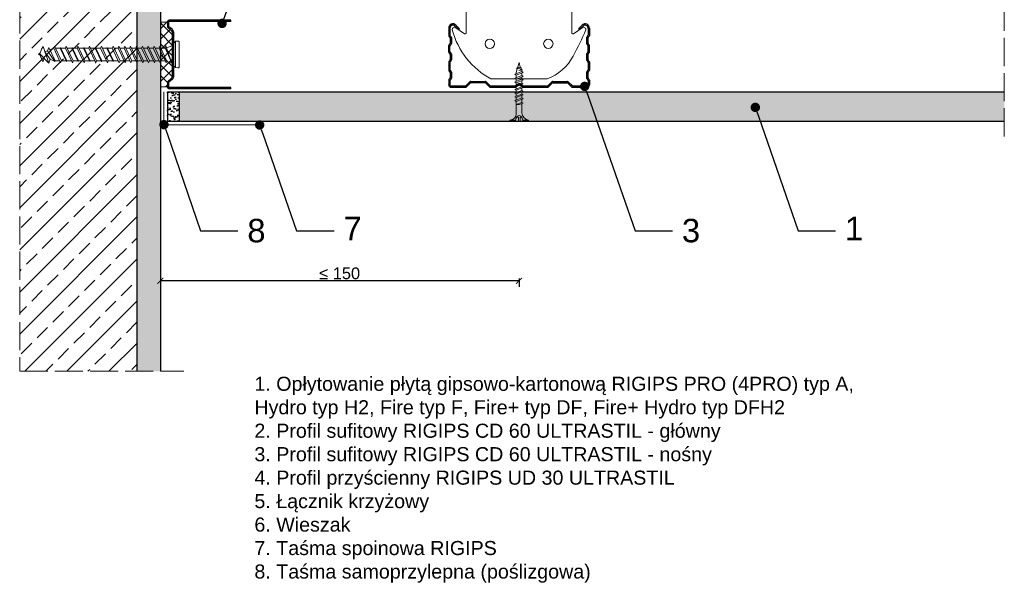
# Model space of a CAD drawing. Header units: millimetres. Extents: x 1525 to 1945, y 1189 to 1630.
# Tile 1 of 2: x 1525 to 1945, y 1189 to 1429. Entities that reach past the tile are written whole.
import ezdxf
from ezdxf import colors
from ezdxf.entities.mleader import LeaderData, LeaderLine
from ezdxf.math import Vec2, Vec3

# ---------------------------------------------------------------- set-up
doc = ezdxf.new("R2010")
doc.units = ezdxf.units.MM
doc.linetypes.add('ACAD_ISO02W100', pattern=[15, 12, -3])
for name, color, linetype, lineweight in [('_RIGIPS AKCESORIA', 7, 'Continuous', 18), ('_RIGIPS G-K', 7, 'Continuous', 25), ('KRESKOWANIE', 7, 'Continuous', 9), ('OPISY', 7, 'Continuous', 9), ('PRZERYWANA', 7, 'ACAD_ISO02W100', 9), ('WYMIARY', 7, 'Continuous', 25)]:
    doc.layers.add(name, color=color, linetype=linetype, lineweight=lineweight)
doc.styles.get("Standard").update_dxf_attribs({"font": 'arial.ttf'})
doc.dimstyles.new('ISO-25', dxfattribs={"dimtxt": 5, "dimasz": 2.5, "dimexe": 2.5, "dimexo": 0.625, "dimtad": 1, "dimtxsty": 'Standard', "dimblk": 'ARCHTICK', "dimcen": 2.5, "dimadec": 0, "dimazin": 0, "dimtfac": 1, "dimtmove": 0, "dimatfit": 3, "dimfxl": 1, "dimfxlon": 1, "dimarcsym": 0})

# ---------------------------------------------------------------- blocks, each defined once
blk = doc.blocks.new('TN 25')
at = {"layer": '_RIGIPS AKCESORIA'}
for p, q in [((0, -0.84), (0, 7.16)), ((0, 7.16), (0.46, 7.16)), ((0.46, 4.78), (0, 4.78)), ((0.46, 7.16), (0.46, 4.78)), ((1.77, 3.5), (1.77, 4.2)), ((3.02, 4.46), (8.47, 4.46)), ((7.12, 4.46), (7.12, 3.18)), ((8.03, 2.01), (7.12, 4.46)), ((8.47, 4.46), (8.79, 5)), ((9.61, 1.51), (8.47, 4.46)), ((8.79, 5), (9.93, 2.01)), ((9, 4.46), (10.1, 4.46)), ((10.1, 4.46), (10.41, 5)), ((11.23, 1.51), (10.1, 4.46)), ((10.41, 5), (11.56, 2.01)), ((10.62, 4.46), (11.67, 4.46)), ((11.67, 4.46), (11.99, 5)), ((12.81, 1.51), (11.67, 4.46)), ((11.99, 5), (13.14, 2.01)), ((12.2, 4.46), (13.21, 4.46)), ((13.21, 4.46), (13.52, 5)), ((14.34, 1.51), (13.21, 4.46)), ((13.52, 5), (14.67, 2.01)), ((13.73, 4.46), (14.8, 4.46)), ((14.8, 4.46), (15.12, 5)), ((15.94, 1.51), (14.8, 4.46)), ((15.12, 5), (16.26, 2.01)), ((15.33, 4.46), (16.42, 4.46)), ((16.42, 4.46), (16.73, 5)), ((17.55, 1.51), (16.42, 4.46)), ((16.73, 5), (17.88, 2.01)), ((16.94, 4.46), (17.99, 4.46)), ((17.99, 4.46), (18.31, 5)), ((19.13, 1.51), (17.99, 4.46)), ((18.31, 5), (19.45, 2.01)), ((18.52, 4.46), (19.68, 4.46)), ((19.68, 4.46), (20, 5)), ((20.82, 1.51), (19.68, 4.46)), ((20, 5), (21.14, 2.01)), ((20.21, 4.46), (20.7, 4.46)), ((20.7, 4.46), (22.28, 3.98)), ((22.28, 3.98), (22.56, 4.37)), ((22.56, 4.37), (23.03, 2.71)), ((0, 3.5), (1.77, 3.5)), ((0, 2.83), (1.77, 2.83)), ((0.46, 1.64), (0, 1.64)), ((0.46, -0.84), (0.46, 1.64)), ((1.77, 2.83), (1.77, 2.18)), ((7.49, 2.01), (3.55, 2.01)), ((7.12, 3.18), (7.65, 1.53)), ((7.65, 1.53), (8.03, 2.01)), ((9.41, 2.01), (8.03, 2.01)), ((9.93, 2.01), (9.61, 1.51)), ((11.04, 2.01), (9.93, 2.01)), ((11.56, 2.01), (11.23, 1.51)), ((12.61, 2.01), (11.56, 2.01)), ((13.14, 2.01), (12.81, 1.51)), ((14.15, 2.01), (13.14, 2.01)), ((14.67, 2.01), (14.34, 1.51)), ((15.74, 2.01), (14.67, 2.01)), ((16.26, 2.01), (15.94, 1.51)), ((17.36, 2.01), (16.26, 2.01)), ((17.88, 2.01), (17.55, 1.51)), ((18.93, 2.01), (17.88, 2.01)), ((19.45, 2.01), (19.13, 1.51)), ((19.45, 2.01), (20.62, 2.01)), ((21.14, 2.01), (20.82, 1.51)), ((21.14, 2.01), (21.81, 2.12)), ((21.85, 1.83), (21.67, 3.28)), ((21.67, 3.28), (22.14, 2.4)), ((22.14, 2.4), (21.85, 1.83)), ((22.7, 2.36), (22.14, 2.4)), ((22.7, 2.36), (22.28, 3.98)), ((23.03, 2.71), (22.7, 2.36)), ((22.71, 3.85), (25, 3.24)), ((25, 3.24), (23.03, 2.71)), ((0, -0.84), (0.46, -0.84))]:
    blk.add_line(p, q, dxfattribs=at)
for centre, major_axis, ratio, start_param, end_param in [((3.09, 7.67), (0.17, 3.2), 0.826134, 1.773653, 3.180586), ((-0.04, 0.9), (0, 3.93), 0.848176, -0.720942, -0.151112), ((3.37, -1.57), (0.28, 3.57), 0.832181, 0.035984, 1.430787), ((-2.73, 15.91), (0, 14.76), 0.848176, 3.399396, 3.475072), ((0.59, 4.62), (0, 2.81), 0.848176, 3.475072, 3.862535), ((1.66, 3.18), (0, 0.895), 0.848176, -1.552777, -0.720942), ((1.66, 3.18), (0, 0.895), 0.848176, 3.862535, 4.730408)]:
    blk.add_ellipse(centre, major_axis=major_axis, ratio=ratio, start_param=start_param, end_param=end_param, dxfattribs=at)
blk = doc.blocks.new('CD 60 ULTRASTIL')
h = blk.add_hatch()
h.set_pattern_fill('ANSI31', color=256, scale=0.3, style=0)
h.paths.add_polyline_path([(542.88, 684.5, -0.302776), (543.49, 684.5), (544.54, 683.79, 0.148069), (544.85, 683.7), (555.42, 683.7, 0.198912), (555.81, 683.86), (557.38, 685.44, -0.198912), (557.77, 685.6), (563.59, 685.6, -0.198912), (563.98, 685.44), (565.55, 683.86, 0.198912), (565.94, 683.7), (572.18, 683.7, 0.414214), (573.18, 684.7), (573.18, 686.74, 0.198912), (573.02, 687.12), (572.74, 687.4, -0.198912), (572.58, 687.79), (572.58, 689.87, -0.198912), (572.74, 690.26), (573.02, 690.54, 0.198912), (573.18, 690.93), (573.18, 694.47, 0.198912), (573.02, 694.86), (572.74, 695.14, -0.198912), (572.58, 695.53), (572.58, 697.61, -0.198912), (572.74, 698), (573.02, 698.28, 0.198912), (573.18, 698.67), (573.18, 701.47, 0.198912), (573.02, 701.86), (572.74, 702.14, -0.198912), (572.58, 702.53), (572.58, 704.61, -0.198912), (572.74, 705), (573.02, 705.28, 0.198912), (573.18, 705.67), (573.18, 708.9, 0.666128), (570.12, 710.18), (568.55, 708.63), (568.93, 708.24), (570.5, 709.79, -0.666128), (572.63, 708.9), (572.63, 705.9, -0.198912), (572.47, 705.51), (572.19, 705.23, 0.198912), (572.03, 704.84), (572.03, 702.3, 0.198912), (572.19, 701.91), (572.47, 701.63, -0.198912), (572.63, 701.25), (572.63, 698.9, -0.198912), (572.47, 698.51), (572.19, 698.23, 0.198912), (572.03, 697.84), (572.03, 695.3, 0.198912), (572.19, 694.91), (572.47, 694.63, -0.198912), (572.63, 694.25), (572.63, 691.16, -0.198912), (572.47, 690.77), (572.19, 690.49, 0.198912), (572.03, 690.1), (572.03, 687.56, 0.198912), (572.19, 687.17), (572.47, 686.9, -0.198912), (572.63, 686.51), (572.63, 684.7, -0.414214), (572.18, 684.25), (566.17, 684.25, -0.198912), (565.78, 684.41), (564.2, 685.99, 0.198912), (563.82, 686.15), (557.55, 686.15, 0.198912), (557.16, 685.99), (555.58, 684.41, -0.198912), (555.19, 684.25), (545.01, 684.25, -0.148069), (544.71, 684.34), (543.49, 685.16, 0.302776), (542.88, 685.16), (541.65, 684.34, -0.148069), (541.35, 684.25), (531.17, 684.25, -0.198912), (530.78, 684.41), (529.2, 685.99, 0.198912), (528.82, 686.15), (522.55, 686.15, 0.198912), (522.16, 685.99), (520.58, 684.41, -0.198912), (520.19, 684.25), (514.18, 684.25, -0.414214), (513.73, 684.7), (513.73, 686.51, -0.198912), (513.89, 686.9), (514.17, 687.17, 0.198912), (514.33, 687.56), (514.33, 690.1, 0.198912), (514.17, 690.49), (513.89, 690.77, -0.198912), (513.73, 691.16), (513.73, 694.25, -0.198912), (513.89, 694.63), (514.17, 694.91, 0.198912), (514.33, 695.3), (514.33, 697.84, 0.198912), (514.17, 698.23), (513.89, 698.51, -0.198912), (513.73, 698.9), (513.73, 701.25, -0.198912), (513.89, 701.63), (514.17, 701.91, 0.198912), (514.33, 702.3), (514.33, 704.84, 0.198912), (514.17, 705.23), (513.89, 705.51, -0.198912), (513.73, 705.9), (513.73, 708.9, -0.666128), (515.86, 709.79), (517.43, 708.24), (517.81, 708.63), (516.25, 710.18, 0.666128), (513.18, 708.9), (513.18, 705.67, 0.198912), (513.34, 705.28), (513.62, 705, -0.198912), (513.78, 704.61), (513.78, 702.53, -0.198912), (513.62, 702.14), (513.34, 701.86, 0.198912), (513.18, 701.47), (513.18, 698.67, 0.198912), (513.34, 698.28), (513.62, 698, -0.198912), (513.78, 697.61), (513.78, 695.53, -0.198912), (513.62, 695.14), (513.34, 694.86, 0.198912), (513.18, 694.47), (513.18, 690.93, 0.198912), (513.34, 690.54), (513.62, 690.26, -0.198912), (513.78, 689.87), (513.78, 687.79, -0.198912), (513.62, 687.4), (513.34, 687.12, 0.198912), (513.18, 686.74), (513.18, 684.7, 0.414214), (514.18, 683.7), (520.42, 683.7, 0.198912), (520.81, 683.86), (522.38, 685.44, -0.198912), (522.77, 685.6), (528.59, 685.6, -0.198912), (528.98, 685.44), (530.55, 683.86, 0.198912), (530.94, 683.7), (541.51, 683.7, 0.148069), (541.82, 683.79)])
for p, q in [((516.25, 710.18), (517.81, 708.63)), ((570.12, 710.18), (568.55, 708.63)), ((513.18, 708.9), (513.18, 705.67)), ((513.73, 708.9), (513.73, 705.9)), ((515.86, 709.79), (517.43, 708.24)), ((517.43, 708.24), (517.81, 708.63)), ((568.93, 708.24), (568.55, 708.63)), ((570.5, 709.79), (568.93, 708.24)), ((572.63, 708.9), (572.63, 705.9)), ((573.18, 708.9), (573.18, 705.67)), ((513.18, 698.67), (513.18, 701.47)), ((513.34, 705.28), (513.62, 705)), ((513.34, 701.86), (513.62, 702.14)), ((513.78, 704.61), (513.78, 702.53)), ((513.89, 705.51), (514.17, 705.23)), ((513.89, 701.63), (514.17, 701.91)), ((514.33, 704.84), (514.33, 702.3)), ((572.03, 704.84), (572.03, 702.3)), ((572.47, 705.51), (572.19, 705.23)), ((572.47, 701.63), (572.19, 701.91)), ((572.58, 704.61), (572.58, 702.53)), ((573.02, 705.28), (572.74, 705)), ((573.02, 701.86), (572.74, 702.14)), ((573.18, 698.67), (573.18, 701.47)), ((513.34, 698.28), (513.62, 698)), ((513.73, 698.9), (513.73, 701.25)), ((513.78, 697.61), (513.78, 695.53)), ((513.89, 698.51), (514.17, 698.23)), ((514.33, 697.84), (514.33, 695.3)), ((572.03, 697.84), (572.03, 695.3)), ((572.47, 698.51), (572.19, 698.23)), ((572.58, 697.61), (572.58, 695.53)), ((572.63, 698.9), (572.63, 701.25)), ((573.02, 698.28), (572.74, 698)), ((513.18, 694.47), (513.18, 690.93)), ((513.34, 694.86), (513.62, 695.14)), ((513.73, 694.25), (513.73, 691.16)), ((513.89, 694.63), (514.17, 694.91)), ((572.47, 694.63), (572.19, 694.91)), ((572.63, 694.25), (572.63, 691.16)), ((573.02, 694.86), (572.74, 695.14)), ((573.18, 694.47), (573.18, 690.93)), ((513.34, 690.54), (513.62, 690.26)), ((513.78, 689.87), (513.78, 687.79)), ((513.89, 690.77), (514.17, 690.49)), ((514.33, 690.1), (514.33, 687.56)), ((572.03, 690.1), (572.03, 687.56)), ((572.47, 690.77), (572.19, 690.49)), ((572.58, 689.87), (572.58, 687.79)), ((573.02, 690.54), (572.74, 690.26)), ((513.18, 686.74), (513.18, 684.7)), ((513.34, 687.12), (513.62, 687.4)), ((513.73, 686.51), (513.73, 684.7)), ((513.89, 686.9), (514.17, 687.17)), ((520.58, 684.41), (522.16, 685.99)), ((520.81, 683.86), (522.38, 685.44)), ((522.55, 686.15), (528.82, 686.15)), ((528.59, 685.6), (522.77, 685.6)), ((530.55, 683.86), (528.98, 685.44)), ((530.78, 684.41), (529.2, 685.99)), ((541.65, 684.34), (542.88, 685.16)), ((544.71, 684.34), (543.49, 685.16)), ((555.58, 684.41), (557.16, 685.99)), ((555.81, 683.86), (557.38, 685.44)), ((557.55, 686.15), (563.82, 686.15)), ((557.77, 685.6), (563.59, 685.6)), ((565.55, 683.86), (563.98, 685.44)), ((565.78, 684.41), (564.2, 685.99)), ((572.47, 686.9), (572.19, 687.17)), ((572.63, 686.51), (572.63, 684.7)), ((573.02, 687.12), (572.74, 687.4)), ((573.18, 686.74), (573.18, 684.7)), ((514.18, 684.25), (520.19, 684.25)), ((514.18, 683.7), (520.42, 683.7)), ((530.94, 683.7), (541.51, 683.7)), ((531.17, 684.25), (541.35, 684.25)), ((541.82, 683.79), (542.88, 684.5)), ((544.54, 683.79), (543.49, 684.5)), ((544.85, 683.7), (555.42, 683.7)), ((545.01, 684.25), (555.19, 684.25)), ((565.94, 683.7), (572.18, 683.7)), ((566.17, 684.25), (572.18, 684.25))]:
    blk.add_line(p, q)
for centre, radius, start, end in [((514.98, 708.9), 1.8, 45.3251, 180), ((514.98, 708.9), 1.25, 45.3251, 180), ((571.38, 708.9), 1.8, 360, 134.6749), ((571.38, 708.9), 1.25, 360, 134.6749), ((513.73, 705.67), 0.55, 180, 225), ((514.28, 705.9), 0.55, 180, 225), ((572.08, 705.9), 0.55, 315, 0), ((572.63, 705.67), 0.55, 315, 0), ((513.73, 701.47), 0.55, 135, 180), ((513.23, 704.61), 0.55, 0, 45), ((513.23, 702.53), 0.55, 315, 0), ((514.28, 701.25), 0.55, 135, 180), ((513.78, 704.84), 0.55, 0, 45), ((513.78, 702.3), 0.55, 315, 0), ((572.58, 704.84), 0.55, 135, 180), ((572.58, 702.3), 0.55, 180, 225), ((572.08, 701.25), 0.55, 0, 45), ((573.13, 704.61), 0.55, 135, 180), ((573.13, 702.53), 0.55, 180, 225), ((572.63, 701.47), 0.55, 0, 45), ((513.73, 698.67), 0.55, 180, 225), ((513.23, 697.61), 0.55, 360, 45), ((514.28, 698.9), 0.55, 180, 225), ((513.78, 697.84), 0.55, 0, 45), ((572.58, 697.84), 0.55, 135, 180), ((572.08, 698.9), 0.55, 315, 0), ((573.13, 697.61), 0.55, 135, 180), ((572.63, 698.67), 0.55, 315, 0), ((513.73, 694.47), 0.55, 135, 180), ((513.23, 695.53), 0.55, 315, 0), ((514.28, 694.25), 0.55, 135, 180), ((513.78, 695.3), 0.55, 315, 0), ((572.58, 695.3), 0.55, 180, 225), ((572.08, 694.25), 0.55, 0, 45), ((573.13, 695.53), 0.55, 180, 225), ((572.63, 694.47), 0.55, 0, 45), ((513.73, 690.93), 0.55, 180, 225), ((513.23, 689.87), 0.55, 0, 45), ((514.28, 691.16), 0.55, 180, 225), ((513.78, 690.1), 0.55, 360, 45), ((572.58, 690.1), 0.55, 135, 180), ((572.08, 691.16), 0.55, 315, 0), ((573.13, 689.87), 0.55, 135, 180), ((572.63, 690.93), 0.55, 315, 0), ((513.73, 686.74), 0.55, 135, 180), ((514.18, 684.7), 1, 180, 270), ((513.23, 687.79), 0.55, 315, 0), ((514.28, 686.51), 0.55, 135, 180), ((514.18, 684.7), 0.45, 180, 270), ((513.78, 687.56), 0.55, 315, 360), ((522.55, 685.6), 0.55, 90, 135), ((522.77, 685.05), 0.55, 90, 135), ((528.59, 685.05), 0.55, 45, 90), ((528.82, 685.6), 0.55, 45, 90), ((543.18, 684.7), 0.55, 56.3099, 123.6901), ((557.55, 685.6), 0.55, 90, 135), ((557.77, 685.05), 0.55, 90, 135), ((563.59, 685.05), 0.55, 45, 90), ((563.82, 685.6), 0.55, 45, 90), ((572.58, 687.56), 0.55, 180, 225), ((572.18, 684.7), 1, 270, 0), ((572.18, 684.7), 1, 270, 360), ((572.18, 684.7), 0.45, 270, 360), ((572.08, 686.51), 0.55, 360, 45), ((573.13, 687.79), 0.55, 180, 225), ((572.63, 686.74), 0.55, 360, 45), ((520.19, 684.8), 0.55, 270, 315), ((520.42, 684.25), 0.55, 270, 315), ((530.94, 684.25), 0.55, 225, 270), ((531.17, 684.8), 0.55, 225, 270), ((541.35, 684.8), 0.55, 270, 303.6901), ((541.51, 684.25), 0.55, 270, 303.6901), ((543.18, 684.04), 0.55, 56.3099, 123.6901), ((544.85, 684.25), 0.55, 236.3099, 270), ((545.01, 684.8), 0.55, 236.3099, 270), ((555.19, 684.8), 0.55, 270, 315), ((555.42, 684.25), 0.55, 270, 315), ((565.94, 684.25), 0.55, 225, 270), ((566.17, 684.8), 0.55, 225, 270)]:
    blk.add_arc(centre, radius, start, end)
blk = doc.blocks.new('Lacznik krzyzowy (widok2)')
at = {"layer": '_RIGIPS AKCESORIA'}
for p, q in [((94.8, 91.5, 218.36), (94.8, 90.5, 218.36)), ((94.8, 91.5, 218.36), (154.8, 91.5, 218.36)), ((94.8, 90.5, 218.36), (102.3, 90.5, 218.36)), ((102.3, 56.15, 218.36), (102.3, 91.5, 218.36)), ((119.8, 91.5, 218.36), (119.8, 87.5, 218.36)), ((130.8, 91.5, 218.36), (119.8, 91.5, 218.36)), ((121.8, 87.5, 218.36), (121.8, 90.5, 218.36)), ((121.8, 90.5, 218.36), (128.85, 90.5, 218.36)), ((128.85, 90.5, 218.36), (128.85, 87.5, 218.36)), ((130.85, 91.5, 218.36), (130.85, 87.5, 218.36)), ((147.3, 91.5, 218.36), (147.3, 56.15, 218.36)), ((154.8, 90.5, 218.36), (147.3, 90.5, 218.36)), ((154.8, 91.5, 218.36), (154.8, 90.5, 218.36)), ((119.8, 87.5, 218.36), (121.8, 87.5, 218.36)), ((128.85, 87.5, 218.36), (130.85, 87.5, 218.36)), ((97.87, 58.35, 218.36), (101.51, 55.74, 218.36)), ((148.09, 55.74, 218.36), (151.73, 58.35, 218.36)), ((136.8, 36.5, 218.36), (112.81, 36.5, 218.36))]:
    blk.add_line(p, q, dxfattribs=at)
for centre, radius in [((107.8, 77.5, 218.36), 2), ((141.8, 77.5, 218.36), 2.24), ((112.3, 51.5, 218.36), 2), ((137.3, 51.5, 218.36), 2)]:
    blk.add_circle(centre, radius, dxfattribs=at)
for centre, radius, start, end in [((97.29, 57.53, 218.36), 1, 122.1388, 189.8152), ((129.23, 66.45, 218.36), 34.16, 195.4351, 241.2658), ((97.29, 57.53, 218.36), 1, 54.4623, 122.1388), ((101.8, 56.15, 218.36), 0.5, 234.4623, 0), ((147.8, 56.15, 218.36), 0.5, 180, 305.5377), ((20.47, 114.78, 218.36), 144.71, 331.7398, 336.6225), ((152.32, 57.53, 218.36), 1, 350.1848, 125.5377), ((129.12, 56.49, 218.36), 21.41, 291.013, 331.4749)]:
    blk.add_arc(centre, radius, start, end, dxfattribs=at)
blk = doc.blocks.new('UD 30 ULTRASTIL')
h = blk.add_hatch()
h.set_pattern_fill('ANSI31', color=256, scale=0.3, style=0)
h.paths.add_polyline_path([(684.71, 712.9), (658.51, 712.9, 0.414214), (657.71, 712.1), (657.71, 710.25, 0.236068), (658.03, 709.61), (659.39, 708.59, -0.236068), (659.71, 707.95), (659.71, 688.65, -0.236068), (659.39, 688.01), (658.03, 686.99, 0.236068), (657.71, 686.35), (657.71, 684.5, 0.414214), (658.51, 683.7), (684.71, 683.7), (684.71, 684.25), (658.51, 684.25, -0.414214), (658.26, 684.5), (658.26, 686.35, -0.236068), (658.36, 686.55), (659.72, 687.57, 0.236068), (660.26, 688.65), (660.26, 707.95, 0.236068), (659.72, 709.03), (658.36, 710.05, -0.236068), (658.26, 710.25), (658.26, 712.1, -0.414214), (658.51, 712.35), (684.71, 712.35)])
for p, q in [((657.71, 712.1), (657.71, 710.25)), ((658.26, 712.1), (658.26, 710.25)), ((659.72, 709.03), (658.36, 710.05)), ((684.71, 712.9), (658.51, 712.9)), ((684.71, 712.35), (658.51, 712.35)), ((684.71, 712.35), (684.71, 712.9)), ((659.39, 708.59), (658.03, 709.61)), ((659.71, 707.95), (659.71, 688.65)), ((660.26, 707.95), (660.26, 688.65)), ((657.71, 686.35), (657.71, 684.5)), ((659.39, 688.01), (658.03, 686.99)), ((658.26, 686.35), (658.26, 684.5)), ((659.72, 687.57), (658.36, 686.55)), ((684.71, 684.25), (658.51, 684.25)), ((684.71, 683.7), (658.51, 683.7)), ((684.71, 683.7), (684.71, 684.25))]:
    blk.add_line(p, q)
for centre, radius, start, end in [((658.51, 712.1), 0.8, 90, 180), ((658.51, 710.25), 0.8, 180, 233.1301), ((658.51, 712.1), 0.25, 90, 180), ((658.51, 710.25), 0.25, 180, 233.1301), ((658.91, 707.95), 0.8, 0, 53.1301), ((658.91, 707.95), 1.35, 0, 53.1301), ((658.51, 686.35), 0.8, 126.8699, 180), ((658.51, 686.35), 0.25, 126.8699, 180), ((658.91, 688.65), 0.8, 306.8699, 0), ((658.91, 688.65), 1.35, 306.8699, 0), ((658.51, 684.5), 0.8, 180, 270), ((658.51, 684.5), 0.25, 180, 270)]:
    blk.add_arc(centre, radius, start, end)
blk = doc.blocks.new('kolek beton 65')
at = {"layer": '_RIGIPS AKCESORIA'}
for p, q in [((-68.91, -931.37), (-69.76, -932.23)), ((-69.76, -932.23), (-69.76, -941.73)), ((-67.81, -931.28), (-68.91, -931.37)), ((-68.91, -942.59), (-68.91, -931.37)), ((-67.26, -942.18), (-67.26, -931.78)), ((-126.91, -936.37), (-127.26, -936.98)), ((-127.02, -936.57), (-125.7, -939.37)), ((-125.41, -940.08), (-126.91, -936.37)), ((-125.96, -934.72), (-126.69, -936.74)), ((-125.3, -933.58), (-125.96, -934.72)), ((-122.91, -940.73), (-125.3, -933.58)), ((-123.47, -935.41), (-124.54, -935.85)), ((-122.3, -939.04), (-124.54, -935.85)), ((-122.93, -933.94), (-123.47, -935.41)), ((-123.47, -935.41), (-120.37, -939.96)), ((-120.25, -939.63), (-122.93, -933.94)), ((-120.86, -934.33), (-122.44, -934.98)), ((-120.81, -934.33), (-120.86, -934.33)), ((-120.48, -933.42), (-120.81, -934.33)), ((-117.85, -940.54), (-120.81, -934.33)), ((-117.51, -939.63), (-120.48, -933.42)), ((-118.08, -934.33), (-120.05, -934.33)), ((-117.93, -933.94), (-118.08, -934.33)), ((-118.08, -934.33), (-115.39, -940.02)), ((-115.25, -939.63), (-117.93, -933.94)), ((-115.81, -934.33), (-117.73, -934.33)), ((-115.48, -933.42), (-115.81, -934.33)), ((-112.85, -940.54), (-115.81, -934.33)), ((-112.51, -939.63), (-115.48, -933.42)), ((-113.08, -934.33), (-115.05, -934.33)), ((-112.93, -933.94), (-113.08, -934.33)), ((-113.08, -934.33), (-110.39, -940.02)), ((-110.25, -939.63), (-112.93, -933.94)), ((-110.81, -934.33), (-112.73, -934.33)), ((-110.48, -933.42), (-110.81, -934.33)), ((-110.48, -933.42), (-110.81, -934.33)), ((-108.28, -939.63), (-110.81, -934.33)), ((-107.85, -940.54), (-110.81, -934.33)), ((-107.51, -939.63), (-110.48, -933.42)), ((-108.08, -934.33), (-110.05, -934.33)), ((-107.51, -939.63), (-110.05, -934.33)), ((-107.93, -933.94), (-108.08, -934.33)), ((-108.08, -934.33), (-105.39, -940.02)), ((-105.25, -939.63), (-107.93, -933.94)), ((-105.81, -934.33), (-107.73, -934.33)), ((-105.48, -933.42), (-105.81, -934.33)), ((-102.85, -940.54), (-105.81, -934.33)), ((-102.51, -939.63), (-105.48, -933.42)), ((-103.08, -934.33), (-105.05, -934.33)), ((-102.93, -933.94), (-103.08, -934.33)), ((-103.08, -934.33), (-100.39, -940.02)), ((-100.25, -939.63), (-102.93, -933.94)), ((-100.81, -934.33), (-102.73, -934.33)), ((-100.48, -933.42), (-100.81, -934.33)), ((-97.85, -940.54), (-100.81, -934.33)), ((-97.51, -939.63), (-100.48, -933.42)), ((-98.08, -934.33), (-100.05, -934.33)), ((-97.93, -933.94), (-98.08, -934.33)), ((-98.08, -934.33), (-95.39, -940.02)), ((-95.25, -939.63), (-97.93, -933.94)), ((-95.81, -934.33), (-97.73, -934.33)), ((-95.48, -933.42), (-95.81, -934.33)), ((-92.85, -940.54), (-95.81, -934.33)), ((-92.51, -939.63), (-95.48, -933.42)), ((-93.31, -934.33), (-95.05, -934.33)), ((-92.98, -933.42), (-93.31, -934.33)), ((-90.35, -940.54), (-93.31, -934.33)), ((-90.01, -939.63), (-92.98, -933.42)), ((-90.81, -934.33), (-92.55, -934.33)), ((-90.48, -933.42), (-90.81, -934.33)), ((-87.85, -940.54), (-90.81, -934.33)), ((-87.51, -939.63), (-90.48, -933.42)), ((-88.31, -934.33), (-90.05, -934.33)), ((-87.98, -933.42), (-88.31, -934.33)), ((-85.35, -940.54), (-88.31, -934.33)), ((-85.01, -939.63), (-87.98, -933.42)), ((-85.81, -934.33), (-87.55, -934.33)), ((-85.48, -933.42), (-85.81, -934.33)), ((-82.85, -940.54), (-85.81, -934.33)), ((-82.51, -939.63), (-85.48, -933.42)), ((-83.31, -934.33), (-85.05, -934.33)), ((-82.98, -933.42), (-83.31, -934.33)), ((-80.35, -940.54), (-83.31, -934.33)), ((-80.01, -939.63), (-82.98, -933.42)), ((-80.81, -934.33), (-82.55, -934.33)), ((-80.48, -933.42), (-80.81, -934.33)), ((-77.85, -940.54), (-80.81, -934.33)), ((-77.51, -939.63), (-80.48, -933.42)), ((-80.05, -934.33), (-78.31, -934.33)), ((-77.98, -933.42), (-78.31, -934.33)), ((-75.35, -940.54), (-78.31, -934.33)), ((-75.01, -939.63), (-77.98, -933.42)), ((-75.81, -934.33), (-77.55, -934.33)), ((-75.47, -933.37), (-75.81, -934.33)), ((-72.85, -940.54), (-75.81, -934.33)), ((-75.47, -933.37), (-72.61, -939.89)), ((-72.91, -933.23), (-73.27, -934.2)), ((-73.27, -934.2), (-70.43, -940.67)), ((-70.43, -940.67), (-72.91, -933.23)), ((-126.9, -936.83), (-127.26, -936.98)), ((-126.72, -937.2), (-127.26, -936.98)), ((-126.69, -936.74), (-126.75, -936.77)), ((-126.69, -936.74), (-122.91, -940.73)), ((-124.89, -938.64), (-125.41, -940.08)), ((-122.3, -939.04), (-122.91, -940.73)), ((-120.86, -939.63), (-122.3, -939.04)), ((-120.6, -939.63), (-120.86, -939.63)), ((-120.25, -939.63), (-120.37, -939.96)), ((-118.28, -939.63), (-120.25, -939.63)), ((-117.51, -939.63), (-117.85, -940.54)), ((-115.58, -939.63), (-117.51, -939.63)), ((-115.25, -939.63), (-115.39, -940.02)), ((-113.28, -939.63), (-115.25, -939.63)), ((-112.51, -939.63), (-112.85, -940.54)), ((-110.6, -939.63), (-112.51, -939.63)), ((-110.25, -939.63), (-110.39, -940.02)), ((-108.28, -939.63), (-110.25, -939.63)), ((-107.51, -939.63), (-107.85, -940.54)), ((-107.51, -939.63), (-107.85, -940.54)), ((-105.6, -939.63), (-107.51, -939.63)), ((-105.25, -939.63), (-105.39, -940.02)), ((-103.28, -939.63), (-105.25, -939.63)), ((-102.51, -939.63), (-102.91, -940.73)), ((-100.6, -939.63), (-102.51, -939.63)), ((-100.25, -939.63), (-100.41, -940.08)), ((-98.28, -939.63), (-100.25, -939.63)), ((-97.51, -939.63), (-97.85, -940.54)), ((-95.6, -939.63), (-97.51, -939.63)), ((-95.25, -939.63), (-95.39, -940.02)), ((-93.28, -939.63), (-95.25, -939.63)), ((-92.51, -939.63), (-92.85, -940.54)), ((-90.78, -939.63), (-92.51, -939.63)), ((-90.01, -939.63), (-90.35, -940.54)), ((-88.28, -939.63), (-90.01, -939.63)), ((-87.51, -939.63), (-87.85, -940.54)), ((-85.78, -939.63), (-87.51, -939.63)), ((-85.01, -939.63), (-85.35, -940.54)), ((-83.28, -939.63), (-85.01, -939.63)), ((-82.51, -939.63), (-82.85, -940.54)), ((-80.78, -939.63), (-82.51, -939.63)), ((-80.01, -939.63), (-80.35, -940.54)), ((-78.28, -939.63), (-80.01, -939.63)), ((-77.51, -939.63), (-77.85, -940.54)), ((-77.51, -939.63), (-75.78, -939.63)), ((-75.01, -939.63), (-75.35, -940.54)), ((-72.61, -939.89), (-72.85, -940.54)), ((-68.91, -942.59), (-69.76, -941.73)), ((-67.81, -942.68), (-68.91, -942.59))]:
    blk.add_line(p, q, dxfattribs=at)
for centre, radius, start, end in [((-70.76, -932.33), 1, 297.387, 0.1192), ((-67.76, -931.78), 0.5, 0, 95), ((-74.88, -924.33), 10, 269.0428, 279.2887), ((-74.88, -924.33), 10, 282.9916, 297.2521), ((-74.88, -949.63), 10, 80.5289, 90.7633), ((-74.88, -949.63), 10, 62.7479, 76.8682), ((-70.76, -941.63), 1, 359.8807, 62.6128), ((-67.76, -942.18), 0.5, 265, 360)]:
    blk.add_arc(centre, radius, start, end, dxfattribs=at)
blk = doc.blocks.new('_Dot')
at = {"color": 0, "linetype": 'ByBlock', "lineweight": -2}
blk.add_line((-0.5, 0), (-1, 0), dxfattribs=at)
at = {"color": 0, "linetype": 'ByBlock', "const_width": 0.5}
blk.add_lwpolyline([(-0.25, 0, 1), (0.25, 0, 1)], format="xyb", close=True, dxfattribs=at)
blk = doc.blocks.new('_ArchTick')
at = {"color": 0, "linetype": 'ByBlock', "const_width": 0.15}
blk.add_lwpolyline([(-0.5, -0.5), (0.5, 0.5)], dxfattribs=at)
blk = doc.blocks.new('*D24')
at = {"layer": 'Defpoints', "color": 0, "transparency": 16777216}
for p in [(1585.2, 1400.2), (1738.2, 1401.05), (1585.2, 1317.5)]:
    blk.add_point(p, dxfattribs=at)
at = {"layer": 'WYMIARY', "color": 0, "lineweight": -2, "transparency": 16777216}
for p, q in [((1585.2, 1318.5), (1585.2, 1315)), ((1738.2, 1317.5), (1585.2, 1317.5)), ((1738.2, 1318.5), (1738.2, 1315))]:
    blk.add_line(p, q, dxfattribs=at)
at = {"layer": 'WYMIARY', "color": 0, "lineweight": -2, "transparency": 16777216, "xscale": 2.5, "yscale": 2.5, "zscale": 2.5, "rotation": 180}
blk.add_blockref('_ArchTick', (1585.2, 1317.5), dxfattribs=at)
at = {"layer": 'WYMIARY', "color": 0, "lineweight": -2, "transparency": 16777216, "xscale": 2.5, "yscale": 2.5, "zscale": 2.5}
blk.add_blockref('_ArchTick', (1738.2, 1317.5), dxfattribs=at)
at = {"layer": 'WYMIARY', "color": 0, "transparency": 16777216, "insert": (1661.7, 1320.68), "char_height": 5, "attachment_point": 5}
blk.add_mtext('≤ 150', dxfattribs=at)

msp = doc.modelspace()

# ---------------------------------------------------------------- hatches: boundary and pattern name
at = {"layer": '_RIGIPS AKCESORIA'}
h = msp.add_hatch(dxfattribs=at)
h.set_pattern_fill('ANSI37', color=256, style=0)
h.set_pattern_definition([(45, (-470, -28.55), (-2.245064, 2.245064), []), (135, (-470, -28.55), (-2.245064, -2.245064), [])])
h.paths.add_polyline_path([(1590.203, 1423.651, 0.236068), (1589.883, 1424.291), (1588.523, 1425.311, -0.236068), (1588.203, 1425.951), (1588.203, 1427.801), (1585.203, 1427.801), (1585.203, 1400.201), (1588.203, 1400.201), (1588.203, 1402.051, -0.236068), (1588.523, 1402.691), (1589.883, 1403.711, 0.236068), (1590.203, 1404.351)])
at = {"layer": '_RIGIPS G-K'}
h = msp.add_hatch(dxfattribs=at)
h.set_pattern_fill('AR-SAND', color=256, scale=0.05, style=0)
h.set_pattern_definition([(322.5, (-426.3334, 2488.4351), (-0.0800016, -2.4470662), [0, -1.9304, 0, -2.159, 0, -2.06375]), (352.5, (-426.3334, 2488.435), (2.2476164, -3.5841255), [0, -1.0414, 0, -1.7399, 0, -0.66675]), (32.5, (-427.8955, 2488.4351), (3.9549619, -0.007186), [0, -0.635, 0, -2.286, 0, -2.9845]), (42.5, (-427.8955, 2488.435), (3.8177823, -1.1146466), [0, -0.3175, 0, -1.4986, 0, -1.7145])])
h.paths.add_polyline_path([(1588.203, 1385.551), (1593.203, 1385.551), (1593.203, 1398.051), (1588.203, 1398.051)])
h = msp.add_hatch(dxfattribs=at)
h.set_pattern_fill('DOTS', color=256, scale=2, angle=225, style=0)
h.set_pattern_definition([(225, (3, -0.9), (1.122532, -3.367596), [0, -3.175])])
h.paths.add_polyline_path([(1945.203, 1385.551), (1945.203, 1398.051), (1593.203, 1398.051), (1593.203, 1385.551)])
at = {"layer": 'KRESKOWANIE'}
h = msp.add_hatch(dxfattribs=at)
h.set_pattern_fill('ANSI33', color=256, scale=2, angle=180, style=0)
h.set_pattern_definition([(225, (-470, 5e-13), (8.980256, -8.980256), []), (225, (-478.98, 5e-13), (8.980256, -8.980256), [6.35, -3.175])])
h.paths.add_polyline_path([(1575.203, 1629.951), (1525.203, 1629.951), (1525.203, 1278.951), (1575.203, 1278.951)])
h = msp.add_hatch(dxfattribs=at)
h.set_pattern_fill('AR-SAND', color=256, scale=0.1, style=0)
h.set_pattern_definition([(37.5, (-470, 5e-13), (-0.160003, 4.8941324), [0, -3.8608, 0, -4.318, 0, -4.1275]), (7.5, (-470, 5e-13), (4.495233, 7.168251), [0, -2.0828, 0, -3.4798, 0, -1.3335]), (327.5, (-473.124, 5e-13), (7.909924, 0.014372), [0, -1.27, 0, -4.572, 0, -5.969]), (317.5, (-473.124, 5e-13), (7.635565, 2.229293), [0, -0.635, 0, -2.9972, 0, -3.429])])
h.paths.add_polyline_path([(1585.203, 1629.951), (1575.203, 1629.951), (1575.203, 1278.951), (1585.203, 1278.951)])

# ---------------------------------------------------------------- linework, layer by layer
for p, q in [((1575.203, 1629.951), (1575.203, 1278.951)), ((1585.203, 1629.951), (1585.203, 1278.951))]:
    msp.add_line(p, q)
at = {"layer": '_RIGIPS AKCESORIA'}
for p, q in [((1588.203, 1427.801), (1585.203, 1427.801)), ((1588.203, 1400.201), (1585.203, 1400.201)), ((1586.703, 1398.051), (1586.703, 1383.051)), ((1588.203, 1384.051), (1628.203, 1384.051))]:
    msp.add_line(p, q, dxfattribs=at)
at = {"layer": '_RIGIPS G-K'}
for p, q in [((1588.203, 1398.051), (1945.203, 1398.051)), ((1588.203, 1398.051), (1588.203, 1385.551)), ((1593.203, 1398.051), (1593.203, 1385.551)), ((1588.203, 1385.551), (1945.203, 1385.551))]:
    msp.add_line(p, q, dxfattribs=at)
at = {"layer": 'PRZERYWANA'}
for p, q in [((1525.203, 1629.951), (1525.203, 1278.951)), ((1945.203, 1466.051), (1945.203, 1376.451)), ((1525.203, 1278.951), (1595.203, 1278.951))]:
    msp.add_line(p, q, dxfattribs=at)

# ---------------------------------------------------------------- block references
for name, p in [('Lacznik krzyzowy (widok2)', (1613.402, 1367.082, -218.356)), ('UD 30 ULTRASTIL', (930.489, 715.7)), ('CD 60 ULTRASTIL', (1195.023, 716.35))]:
    msp.add_blockref(name, p)
at = {"layer": '_RIGIPS AKCESORIA'}
msp.add_blockref('kolek beton 65', (1660.515, 2350.981), dxfattribs=at)
at = {"layer": '_RIGIPS AKCESORIA', "rotation": 90}
msp.add_blockref('TN 25', (1741.447, 1385.551), dxfattribs=at)

# ---------------------------------------------------------------- texts
at = {"insert": (1625.32, 1276.616), "char_height": 6, "width": 255.46609, "attachment_point": 1}
msp.add_mtext('1. Opłytowanie płytą gipsowo-kartonową RIGIPS PRO (4PRO) typ A, Hydro typ H2, Fire typ F, Fire+ typ DF, Fire+ Hydro typ DFH2\\P2. Profil sufitowy RIGIPS CD 60 ULTRASTIL - główny\\P3. Profil sufitowy RIGIPS CD 60 ULTRASTIL - nośny\\P4. Profil przyścienny RIGIPS UD 30 ULTRASTIL\\P5. Łącznik krzyżowy\\P6. Wieszak\\P7. Taśma spoinowa RIGIPS\\P8. Taśma samoprzylepna (poślizgowa)', dxfattribs=at)

# ---------------------------------------------------------------- dimensions: what is measured, and where the dimension line sits
at = {"layer": 'WYMIARY'}
dim = msp.add_linear_dim(base=(1585.203, 1317.504), p1=(1738.203, 1401.051), p2=(1585.203, 1400.201), text='≤ 150', dimstyle='ISO-25', override={"dimtad": 3, "dimtmove": 2}, dxfattribs=at)
dim.commit()
dim.dimension.update_dxf_attribs({"geometry": '*D24', "text_midpoint": (1661.703, 1320.682)})

# ---------------------------------------------------------------- leaders
at = {"layer": 'OPISY'}
ml = msp.add_multileader_mtext('Standard', dxfattribs=at)
ml.set_content('4', color=256)
ml.set_leader_properties()
ml.set_arrow_properties(name='DOT')
ml.build(insert=Vec2(0, 0))
ctx = ml.context
ctx.base_point, ctx.char_height, ctx.landing_gap_size, ctx.plane_origin = Vec3(1656.005, 1503.505), 10, 4, Vec3(1463.416, 1647.164)
notes = []
notes.append((ctx, [(0, (1, 1, 0), (1640.005, 1503.505), (1, 0), 16, [(0, [(1611.527, 1427.253)], 0, [])])]))
ctx.mtext.insert, ctx.mtext.flow_direction = Vec3(1660.005, 1509.505), 5
ml = msp.add_multileader_mtext('Standard', dxfattribs=at)
ml.set_content('3', color=256)
ml.set_leader_properties()
ml.set_arrow_properties(name='DOT')
ml.build(insert=Vec2(0, 0))
ctx = ml.context
ctx.base_point, ctx.char_height, ctx.landing_gap_size, ctx.plane_origin = Vec3(1803.681, 1338.841), 10, 4, Vec3(1611.092, 1195.182)
notes.append((ctx, [(0, (1, 1, 0), (1787.681, 1338.841), (1, 0), 16, [(0, [(1766.204, 1400.403)], 0, [])])]))
ctx.mtext.insert, ctx.mtext.flow_direction = Vec3(1807.681, 1343.93), 5
ml = msp.add_multileader_mtext('Standard', dxfattribs=at)
ml.set_content('1', color=256)
ml.set_leader_properties()
ml.set_arrow_properties(name='DOT')
ml.build(insert=Vec2(0, 0))
ctx = ml.context
ctx.base_point, ctx.char_height, ctx.landing_gap_size, ctx.plane_origin = Vec3(1873.232, 1338.841), 10, 4, Vec3(1680.643, 1195.182)
notes.append((ctx, [(0, (1, 1, 0), (1857.232, 1338.841), (1, 0), 16, [(0, [(1838.998, 1391.448)], 0, [])])]))
ctx.mtext.insert, ctx.mtext.flow_direction = Vec3(1877.232, 1344.841), 5
ml = msp.add_multileader_mtext('Standard', dxfattribs=at)
ml.set_content('8', color=256)
ml.set_leader_properties()
ml.set_arrow_properties(name='DOT')
ml.build(insert=Vec2(0, 0))
ctx = ml.context
ctx.base_point, ctx.char_height, ctx.landing_gap_size, ctx.plane_origin = Vec3(1618.303, 1338.841), 10, 4, Vec3(1425.714, 1195.182)
notes.append((ctx, [(0, (1, 1, 0), (1602.303, 1338.841), (1, 0), 16, [(0, [(1586.75, 1384.093)], 0, [])])]))
ctx.mtext.insert, ctx.mtext.flow_direction = Vec3(1622.303, 1343.926), 5
ml = msp.add_multileader_mtext('Standard', dxfattribs=at)
ml.set_content('7', color=256)
ml.set_leader_properties()
ml.set_arrow_properties(name='DOT')
ml.build(insert=Vec2(0, 0))
ctx = ml.context
ctx.base_point, ctx.char_height, ctx.landing_gap_size, ctx.plane_origin = Vec3(1659.347, 1338.841), 10, 4, Vec3(1466.758, 1195.182)
notes.append((ctx, [(0, (1, 1, 0), (1643.347, 1338.841), (1, 0), 16, [(0, [(1627.564, 1383.926)], 0, [])])]))
ctx.mtext.insert, ctx.mtext.flow_direction = Vec3(1663.347, 1344.841), 5
for ctx, leaders in notes:
    for number, flags, end, landing, length, lines in leaders:
        leader = LeaderData()
        leader.index, (leader.has_last_leader_line, leader.has_dogleg_vector, leader.attachment_direction) = number, flags
        leader.last_leader_point, leader.dogleg_vector, leader.dogleg_length = Vec3(end), Vec3(landing), length
        for number, points, colour, breaks in lines:
            line = LeaderLine()
            line.index, line.vertices, line.color, line.breaks = number, Vec3.list(points), colors.encode_raw_color(colour), breaks
            leader.lines.append(line)
        ctx.leaders.append(leader)

doc.saveas('drawing.dxf')
